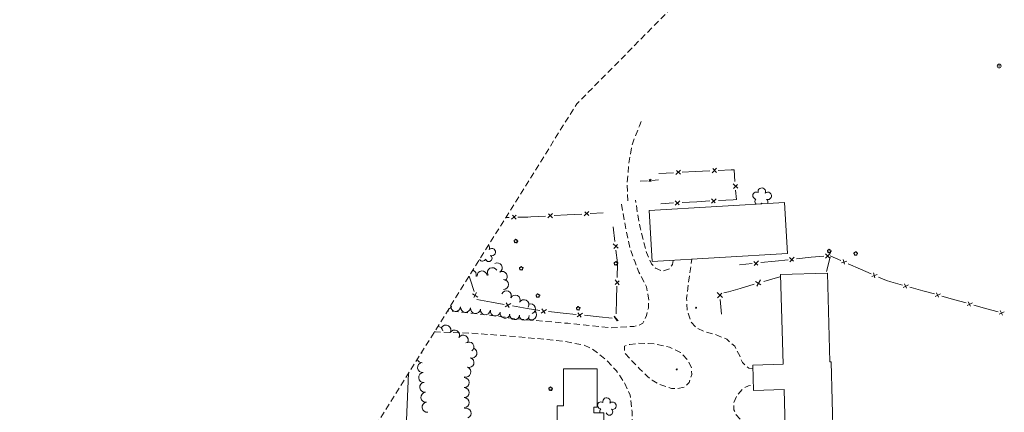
# Model space of a CAD drawing. Extents: x 296683 to 302265, y 46050 to 52727.
# Tile 3 of 26: x 297396 to 298181, y 47367 to 47680. Entities that reach past the tile are written whole.
import ezdxf

# ---------------------------------------------------------------- set-up
doc = ezdxf.new("R2010")
doc.units = 0
doc.header["$MEASUREMENT"] = 0
doc.linetypes.add('DGN Style 3', pattern=[37.5, 25, -12.5])
doc.linetypes.add('Wisdot3', pattern=[0.1875, 0.125, -0.0625])
for name, color, linetype, lineweight in [('Level 11', 7, 'Continuous', 25), ('Level 12', 241, 'Continuous', 25), ('Level 14', 1, 'Continuous', 25), ('Level 15', 40, 'Efen', 25), ('Level 17', 50, 'Wisdot3', 25), ('Level 18', 72, 'Etrel', 25), ('Level 4', 101, 'Continuous', 25)]:
    doc.layers.add(name, color=color, linetype=linetype, lineweight=lineweight)
doc.layers.add('Level 6', color=7, linetype='Continuous', lineweight=25, true_color=0xdfac20)
doc.linetypes.add('Efen', pattern='A,0.105,-0.0325,[20,dgnlstyle-ewdotudls.shx,S=0.000293,R=0,X=0,Y=0],-0.0325,0.105', length=0.275)
doc.linetypes.add('Etrel', pattern='A,0,[14,dgnlstyle-ewdotudls.shx,S=0.00065925,R=0,X=0,Y=0],-0.082294', length=0.082294)

# ---------------------------------------------------------------- blocks, each defined once
blk = doc.blocks.new('PP')
at = {"layer": 'Level 6', "color": 40, "linetype": 'Continuous', "lineweight": 0}
for radius in [7.5, 0.96]:
    blk.add_circle((0, 0), radius, dxfattribs=at)
blk = doc.blocks.new('POLE')
at = {"layer": 'Level 14', "color": 20, "linetype": 'Continuous', "lineweight": 0}
for radius in [2.02, 1.52, 1.01, 0.502]:
    blk.add_circle((0, 0), radius, dxfattribs=at)
blk = doc.blocks.new('TREE')
at = {"layer": 'Level 18', "color": 93, "linetype": 'Continuous', "lineweight": 0}
for centre, radius, start, end in [((-4.5, 0.2), 2.78, 78.0714, 279.0825), ((-1.5, 4.3), 2.78, 1.3944, 209.1674), ((3.6, 2.4), 2.97, 278.4235, 139.6574), ((-2, -4.2), 2.61, 140.7796, 358.7122), ((3.5, -3.4), 2.97, 196.0743, 79.0476)]:
    blk.add_arc(centre, radius, start, end, dxfattribs=at)

msp = doc.modelspace()

# ---------------------------------------------------------------- linework, layer by layer
at = {"layer": 'Level 11', "color": 21, "linetype": 'Continuous', "lineweight": 13, "ltscale": 0.2, "flags": 128}
msp.add_lwpolyline([(297707.58, 46911.8), (297707.15, 46935.83), (297707.37, 46974.15), (297707.66, 47021.13), (297706.81, 47058.95), (297707.13, 47112.49), (297706.66, 47153.5), (297704.79, 47192.96), (297703.69, 47234.47), (297704.62, 47282.36), (297704.4, 47323.17), (297704.78, 47360.29), (297706.42, 47397.73)], dxfattribs=at)
at = {"layer": 'Level 12', "color": 241, "linetype": 'Continuous', "lineweight": 13, "ltscale": 0.2, "flags": 128}
for points in [[(297900.6, 47486.8), (298008.52, 47493.17), (298006.11, 47533.98), (297898.2, 47527.61)], [(297980.95, 47404.22), (297981.52, 47384.14), (298005.92, 47384.85), (298007.09, 47344.12), (298045.08, 47345.21), (298043.31, 47406.86), (298042.38, 47406.83), (298040.35, 47477.65), (298002.98, 47476.58), (298005.04, 47404.91)], [(297856.74, 47370.69), (297856.74, 47401.39), (297829.9, 47401.39), (297829.89, 47371.86), (297825.02, 47371.86), (297825.01, 47352.44), (297833.24, 47352.44), (297833.24, 47348.14), (297842.56, 47348.14), (297842.56, 47351.8), (297853.65, 47351.8), (297853.65, 47357.07), (297862.17, 47357.07), (297862.17, 47366.08), (297854.25, 47366.08), (297854.25, 47370.69)]]:
    msp.add_lwpolyline(points, close=True, dxfattribs=at)
at = {"layer": 'Level 15', "color": 40, "linetype": 'Continuous', "lineweight": 0, "ltscale": 0.2}
for p, q in [((297952.11, 47561.21), (297948.43, 47557.67)), ((297923.29, 47559.79), (297919.61, 47556.25)), ((297923.28, 47556.43), (297920.22, 47559.56)), ((297952.1, 47557.85), (297949.04, 47560.99)), ((297899.77, 47552.45), (297897.94, 47550.62)), ((297899.8, 47550.75), (297898.22, 47552.3)), ((297968.95, 47545.25), (297965.31, 47548.83)), ((297965.6, 47545.17), (297968.65, 47548.31)), ((297919.12, 47535.18), (297922.19, 47532.06)), ((297919.13, 47531.82), (297922.79, 47535.38)), ((297947.93, 47536.77), (297951, 47533.65)), ((297947.94, 47533.41), (297951.6, 47536.97)), ((297792.39, 47523.97), (297788.57, 47520.56)), ((297792.25, 47520.6), (297789.31, 47523.86)), ((297821.2, 47525.2), (297817.54, 47521.62)), ((297821.22, 47521.83), (297818.13, 47524.96)), ((297850.08, 47526.85), (297846.42, 47523.27)), ((297850.09, 47523.48), (297847.01, 47526.6)), ((297873.51, 47497.46), (297869.72, 47500.9)), ((297870.15, 47497.24), (297873.08, 47500.51)), ((298038.85, 47492.91), (298042.04, 47489.94)), ((298039, 47489.57), (298042.49, 47493.27)), ((297981.72, 47486.93), (297984.94, 47483.99)), ((297981.91, 47483.59), (297985.35, 47487.33)), ((298010.27, 47490.02), (298013.48, 47487.09)), ((298010.45, 47486.69), (298013.9, 47490.42)), ((298051.51, 47485.73), (298055.99, 47487.12)), ((298052.91, 47488.48), (298054.12, 47484.65)), ((298075.71, 47475.04), (298080.18, 47476.42)), ((298077.1, 47477.79), (298078.31, 47473.96)), ((297871.12, 47468.64), (297874.5, 47471.44)), ((297874.48, 47468.36), (297871.24, 47472.32)), ((297983.14, 47470.97), (297987.39, 47468.28)), ((297984.03, 47467.21), (297987.19, 47472.15)), ((298100.83, 47466.23), (298105.05, 47468.25)), ((298101.8, 47469.15), (298103.56, 47465.54)), ((297757.43, 47461.19), (297761.83, 47458.57)), ((297760.69, 47462.07), (297758.46, 47458.29)), ((297956.73, 47458.19), (297952.47, 47462.21)), ((297952.88, 47458.01), (297956.3, 47461.69)), ((298126.29, 47459.09), (298130.52, 47461.1)), ((298127.27, 47462.01), (298129.01, 47458.39)), ((297783.61, 47450.7), (297788, 47453.35)), ((297784.37, 47453.98), (297786.66, 47450.24)), ((298151.75, 47451.93), (298155.98, 47453.93)), ((298152.74, 47454.85), (298154.48, 47451.23)), ((297812.23, 47445.71), (297816.42, 47448.66)), ((297812.75, 47449.03), (297815.3, 47445.46)), ((297841.01, 47442.76), (297845.19, 47445.71)), ((297841.53, 47446.08), (297844.08, 47442.51)), ((297873.61, 47439.45), (297870.36, 47443.41)), ((298177.21, 47444.76), (298181.44, 47446.77)), ((298178.2, 47447.68), (298179.93, 47444.06)), ((297870.3, 47443.13), (297872.85, 47439.56))]:
    msp.add_line(p, q, dxfattribs=at)
at = {"layer": 'Level 15', "color": 40, "linetype": 'Continuous', "lineweight": 0, "ltscale": 0.2, "flags": 128}
for points in [[(297917.77, 47557.71), (297906.06, 47557.13)], [(297934.88, 47558.56), (297924.58, 47558.05)], [(297946.59, 47559.13), (297934.88, 47558.56)], [(297963.7, 47559.98), (297953.4, 47559.47)], [(297966.73, 47550.71), (297966, 47560.1), (297963.7, 47559.98)], [(297896.99, 47551.34), (297891.07, 47550.91)], [(297905.65, 47551.95), (297900.44, 47551.58)], [(297965.15, 47536.16), (297967.84, 47536.31), (297967.25, 47543.91)], [(297907.54, 47532.98), (297917.83, 47533.55)], [(297924.64, 47533.92), (297936.34, 47534.57)], [(297936.34, 47534.57), (297946.64, 47535.14)], [(297953.45, 47535.52), (297965.15, 47536.16)], [(297786.78, 47522.09), (297784.08, 47522.06)], [(297803.95, 47522.41), (297801.69, 47522.28), (297793.61, 47522.18)], [(297815.68, 47523.08), (297803.95, 47522.41)], [(297832.83, 47524.06), (297822.51, 47523.47)], [(297844.56, 47524.73), (297832.83, 47524.06)], [(297861.7, 47525.71), (297851.38, 47525.12)], [(297871.06, 47502.84), (297869.67, 47514.51)], [(297873.08, 47485.79), (297871.86, 47496.05)], [(298027.43, 47490.22), (298037.64, 47491.23)], [(298042.53, 47491.51), (298051.17, 47487.69)], [(297872.85, 47474.04), (297873.18, 47484.98), (297873.08, 47485.79)], [(297970.32, 47484.14), (297980.52, 47485.25)], [(297987.27, 47485.98), (297998.87, 47487.23)], [(297998.87, 47487.23), (298009.07, 47488.34)], [(298015.82, 47489.06), (298027.43, 47490.22)], [(298042.51, 47490.29), (298039.66, 47478.98)], [(298056.89, 47485.16), (298066.72, 47480.81)], [(297754.77, 47475.13), (297755.56, 47472.73)], [(297989.64, 47471.01), (298002.55, 47474.79)], [(298066.72, 47480.81), (298075.37, 47476.99)], [(297755.56, 47472.73), (297758.77, 47462.9)], [(297872.33, 47456.88), (297872.64, 47467.21)], [(297970.76, 47465.49), (297982.12, 47468.81)], [(298081.08, 47474.47), (298087.49, 47471.63), (298091.09, 47470.64)], [(298091.09, 47470.64), (298100.21, 47468.12)], [(297957.83, 47461.79), (297961.49, 47462.77), (297970.76, 47465.49)], [(298106.23, 47466.45), (298107.15, 47466.19), (298116.58, 47463.54)], [(298116.58, 47463.54), (298125.67, 47460.98)], [(298131.69, 47459.29), (298142.03, 47456.38)], [(297760.98, 47456.49), (297772.56, 47454.47)], [(297772.56, 47454.47), (297782.74, 47452.69)], [(297789.47, 47451.51), (297801.05, 47449.49)], [(297871.97, 47445.13), (297872.33, 47456.88)], [(297955.97, 47444.83), (297954.81, 47456.61)], [(298142.03, 47456.38), (298151.13, 47453.82)], [(298157.15, 47452.12), (298167.49, 47449.21)], [(297801.05, 47449.49), (297811.23, 47447.71)], [(297818.02, 47446.93), (297829.71, 47445.73)], [(297829.71, 47445.73), (297840, 47444.67)], [(297846.79, 47443.98), (297858.49, 47442.78)], [(298167.49, 47449.21), (298176.59, 47446.65)], [(297858.49, 47442.78), (297868.77, 47441.73)]]:
    msp.add_lwpolyline(points, dxfattribs=at)
at = {"layer": 'Level 17', "color": 51, "linetype": 'DGN Style 3', "lineweight": 0, "ltscale": 0.2, "flags": 128}
for points in [[(297881.32, 47535.29), (297880.77, 47549.61), (297882.17, 47565.18), (297884.56, 47579.84), (297890.56, 47594.99), (297892.66, 47600.14)], [(297876.16, 47532.5), (297879.79, 47512.6), (297883.03, 47497.27), (297887.14, 47486.26), (297890.12, 47478.34), (297896.16, 47466.77), (297897.97, 47456.11), (297897.66, 47449.75), (297896.14, 47443.85), (297893.27, 47437.79), (297890.86, 47436.31), (297886.15, 47435.11), (297866.86, 47434.03), (297833.36, 47437.6), (297796.02, 47440.78), (297759.1, 47445.54), (297737.52, 47447.52)], [(297917.31, 47487.79), (297916.78, 47484.58), (297914.72, 47480.98), (297908.75, 47479.12), (297903.36, 47481.49), (297900.26, 47485.12), (297896.07, 47494.04), (297893.55, 47504.25), (297891.13, 47514.09), (297888.86, 47525.84), (297887.5, 47535.82)], [(297981.02, 47401.58), (297977.72, 47401.86), (297972.6, 47406.24), (297970.5, 47411.6), (297966.47, 47419.32), (297960.1, 47424.89), (297950.59, 47428.86), (297942.04, 47431.09), (297935.91, 47434.09), (297931.58, 47438.63), (297928.73, 47447.81), (297928.2, 47457.76), (297930.69, 47477.96), (297932.35, 47488.68)], [(297727, 47430.67), (297727.99, 47430.79), (297756.88, 47429.67), (297784.32, 47427.71), (297829.49, 47423.44), (297846, 47420.23), (297853.08, 47417.19), (297864.77, 47407.88), (297872.32, 47399.61), (297878.97, 47389.66), (297883.11, 47380.21), (297884.72, 47367.13), (297884.98, 47353.39)], [(297906.76, 47388.81), (297915.99, 47385.73), (297920.57, 47385.48), (297926.35, 47386.79), (297930.18, 47390.42), (297932.28, 47396.77), (297931.95, 47402.2), (297929.1, 47408.1), (297923.34, 47414.39), (297914.4, 47418.54), (297902.91, 47421.13), (297897.4, 47421.53), (297889.67, 47421.65), (297882.92, 47420.75), (297878.59, 47419.41), (297878.58, 47414.49), (297884.43, 47407.59), (297890.67, 47401.34), (297897.06, 47395.13), (297900.61, 47392.21), (297906.76, 47388.81)], [(298007.48, 47344.13), (298007.23, 47343.03), (298005.22, 47340.53), (297997.85, 47342.54), (297990.01, 47346.59), (297980.96, 47352.36), (297974.12, 47357.62), (297967.48, 47364.86), (297965.93, 47368.67), (297965.7, 47374.29), (297968.41, 47380.27), (297973.5, 47385.98), (297977.37, 47387.85), (297981.17, 47388.26), (297981.41, 47388.26)]]:
    msp.add_lwpolyline(points, dxfattribs=at)
at = {"layer": 'Level 18', "color": 93, "linetype": 'Continuous', "lineweight": 0, "ltscale": 0.2}
for centre, radius, start, end in [((297988.09, 47542.61), 2.97, 334.0166, 195.25048), ((297983.71, 47539.5), 2.78, 56.98749, 264.76048), ((297992.86, 47539.21), 2.97, 251.66742, 134.64069), ((297985.38, 47534.72), 2.78, 133.66451, 228.15449), ((297985.38, 47534.72), 2.78, 318.60265, 334.67555), ((297990.4, 47534.27), 2.61, 196.37265, 211.00165), ((297990.4, 47534.27), 2.61, 335.75549, 54.30526), ((297768.09, 47497.81), 2.97, 334.0166, 44.0657), ((297770.4, 47489.46), 2.61, 196.37265, 54.30526), ((297772.85, 47494.41), 2.97, 251.66742, 134.64069), ((297765.37, 47489.92), 2.78, 213.36001, 334.67555), ((297777.21, 47481.8), 3.96, 301.09425, 121.07893), ((297756.52, 47476.33), 3.96, 340.71375, 70.48169), ((297765.08, 47475.44), 3.96, 4.37789, 184.36257), ((297773.32, 47478.01), 3.96, 29.33317, 209.31785), ((297781.3, 47475.02), 3.96, 301.09425, 121.07893), ((297782.16, 47468.59), 3.96, 268.52372, 88.5084), ((297784.44, 47459.54), 3.96, 334.80895, 154.79362), ((297791.6, 47456.17), 3.96, 334.80895, 154.79362), ((297737.11, 47452.87), 3.96, 291.60391, 335.58475), ((297744.02, 47451.05), 3.96, 174.09236, 354.07703), ((297798.47, 47452.49), 3.96, 331.52708, 151.51176), ((297803.74, 47449.21), 3.96, 289.84467, 109.82934), ((297751.9, 47450.24), 3.96, 174.09236, 354.07703), ((297759.82, 47449.4), 3.96, 172.74699, 352.73167), ((297767.67, 47448.4), 3.96, 172.74699, 352.73167), ((297775.7, 47447.33), 3.96, 167.69834, 347.68302), ((297783.43, 47445.64), 3.96, 167.69834, 347.68302), ((297791.02, 47444.49), 3.96, 173.99092, 353.97559), ((297798.76, 47443.99), 3.96, 178.173, 358.15768), ((297804.61, 47444.42), 3.96, 225.56192, 45.5466), ((297736.27, 47432.24), 3.99, 329.59719, 149.58187), ((297729.74, 47431.16), 3.99, 7.5736, 89.10371), ((297743.15, 47428.2), 3.99, 329.59719, 149.58187), ((297750.03, 47424.16), 3.99, 329.59719, 149.58187), ((297754.58, 47418.72), 3.99, 307.07231, 127.05699), ((297717.28, 47410.1), 3.99, 89.99059, 99.63614), ((297717.28, 47418.08), 3.99, 261.25333, 269.97527), ((297757.06, 47413.9), 3.99, 252.3897, 72.37438), ((297717.28, 47410.1), 3.99, 196.38621, 269.97527), ((297717.58, 47402.38), 3.99, 96.66146, 276.64614), ((297754.64, 47406.31), 3.99, 251.99607, 71.98075), ((297718.51, 47394.45), 3.99, 96.66146, 276.64614), ((297752.18, 47398.72), 3.99, 251.99607, 71.98075), ((297719.43, 47386.53), 3.99, 96.66146, 276.64614), ((297750.81, 47390.29), 3.99, 270.29446, 90.27914), ((297720.36, 47378.6), 3.99, 96.66146, 276.64614), ((297750.85, 47382.3), 3.99, 270.29446, 90.27914), ((297721.28, 47370.67), 3.99, 96.66146, 276.64614), ((297750.89, 47374.32), 3.99, 270.29446, 90.27914), ((297859.94, 47372.16), 2.78, 56.98749, 264.76048), ((297864.32, 47375.27), 2.97, 334.0166, 195.25048), ((297869.09, 47371.87), 2.97, 251.66742, 134.64069), ((297752.42, 47365.86), 3.99, 291.12019, 111.10486), ((297861.61, 47367.38), 2.78, 133.66451, 207.96453), ((297866.63, 47366.93), 2.61, 196.37265, 54.30526)]:
    msp.add_arc(centre, radius, start, end, dxfattribs=at)
at = {"layer": 'Level 4', "color": 73, "linetype": 'DGN Style 3', "lineweight": 0, "ltscale": 0.2, "flags": 128}
msp.add_lwpolyline([(298026.89, 47801.31), (297840.58, 47612.52), (297396.47, 46901.48)], dxfattribs=at)

# ---------------------------------------------------------------- block references
at = {"layer": 'Level 14', "color": 20, "linetype": 'Continuous', "lineweight": 0, "xscale": 0.2000000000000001, "yscale": 0.2000000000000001, "zscale": 0.2000000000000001, "rotation": 55.59309272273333}
for p in [(297935.69, 47450.01), (297920.35, 47400.79)]:
    msp.add_blockref('POLE', p, dxfattribs=at)
at = {"layer": 'Level 18', "color": 93, "linetype": 'Continuous', "lineweight": 0, "xscale": 0.2000000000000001, "yscale": 0.2000000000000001, "zscale": 0.2000000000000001, "rotation": 55.59309272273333}
for p in [(297792.03, 47503.13), (298041.84, 47495.16), (298062.98, 47493.24), (297796.23, 47481.41), (297871.72, 47485.37), (297809.54, 47459.65), (297841.66, 47449.52), (297819.67, 47385.37)]:
    msp.add_blockref('TREE', p, dxfattribs=at)
at = {"layer": 'Level 6', "color": 40, "linetype": 'Continuous', "lineweight": 0, "xscale": 0.2, "yscale": 0.2, "zscale": 0.2}
msp.add_blockref('PP', (298177.3, 47642.79), dxfattribs=at)
msp.add_blockref('PP', (298177.3, 47642.79), dxfattribs=at)

doc.saveas('drawing.dxf')
